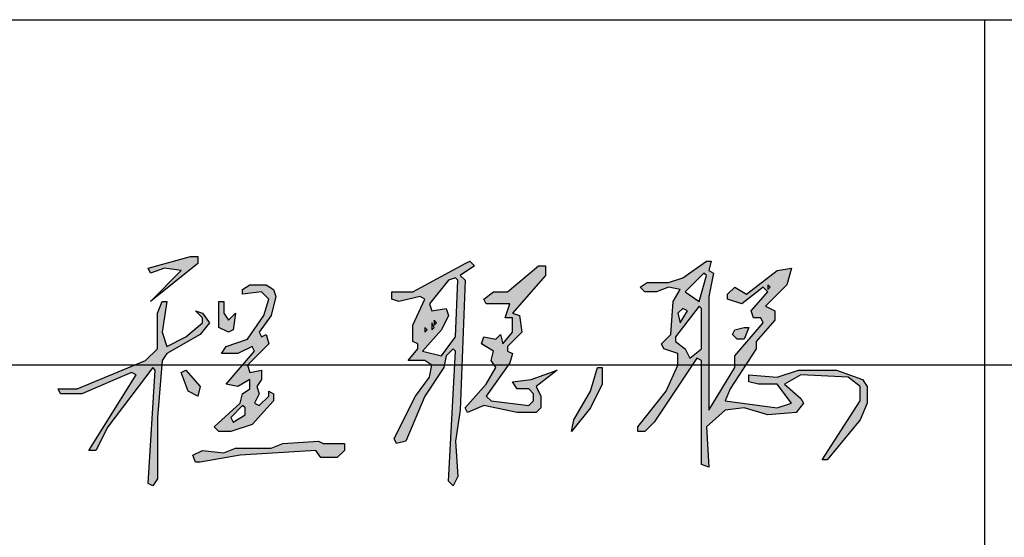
# Model space of a CAD drawing. Extents: x 427948 to 764348, y 274849 to 601549.
# Tile 25 of 212: x 431815 to 433812, y 598099 to 599149. Entities that reach past the tile are written whole.
import ezdxf

# ---------------------------------------------------------------- set-up
doc = ezdxf.new("R2010")
doc.units = 0
doc.header["$LTSCALE"] = 1000
doc.header["$MEASUREMENT"] = 0
doc.layers.get('0').update_dxf_attribs({"linetype": 'CONTINUOUS'})
doc.layers.add('图框', color=4, linetype='CONTINUOUS')

# ---------------------------------------------------------------- blocks, each defined once
blk = doc.blocks.new('A$C51992555')
at = {"linetype": 'Continuous'}
h = blk.add_hatch(color=256, dxfattribs=at)
h.dxf.hatch_style = 1
h.paths.add_polyline_path([(110, 19), (112, 18), (121, 18), (121, 15), (118, 12), (111, 12), (109, 15), (77, 13), (60, 10), (58, 10), (57, 13), (61, 15), (70, 14), (75, 16), (90, 16), (95, 18)])
h.paths.add_polyline_path([(79, 33), (78, 34), (73, 29), (74, 27), (79, 30)], flags=16)
h.paths.add_polyline_path([(52, 48), (54, 49), (60, 42), (59, 38), (55, 40)], flags=17)
h.paths.add_polyline_path([(228, 50), (230, 50), (230, 43), (225, 33), (217, 23), (218, 28), (225, 40)])
h.paths.add_polyline_path([(156, 66), (155, 67), (155, 65)], flags=16)
h.paths.add_polyline_path([(290, 67), (292, 67), (290, 62), (287, 62), (285, 64), (286, 66)], flags=17)
h.paths.add_polyline_path([(159, 67), (158, 69), (158, 66)], flags=16)
h.paths.add_polyline_path([(160, 69), (159, 70), (159, 68)], flags=16)
h.paths.add_polyline_path([(266, 74), (264, 75), (262, 73), (263, 69)], flags=16)
h.paths.add_polyline_path([(272, 75), (271, 76), (261, 63), (261, 61), (265, 58), (267, 54), (272, 58)], flags=16)
h.paths.add_polyline_path([(68, 78), (70, 78), (70, 73), (72, 70), (75, 73), (74, 66), (72, 65), (68, 67)], flags=17)
h.paths.add_polyline_path([(44, 78), (46, 78), (44, 65), (46, 59), (54, 63), (61, 69), (61, 71), (58, 74), (61, 73), (64, 69), (60, 64), (46, 56), (44, 53), (42, 29), (42, 3), (40, 0), (38, 1), (41, 49), (40, 50), (21, 25), (16, 15), (13, 15), (33, 47), (31, 48), (10, 39), (1, 39), (0, 41), (8, 41), (37, 53), (42, 58), (42, 73)])
h.paths.add_polyline_path([(301, 84), (300, 85), (300, 83)], flags=16)
h.paths.add_polyline_path([(81, 85), (88, 85), (91, 83), (92, 80), (90, 72), (85, 65), (86, 63), (88, 64), (89, 60), (80, 51), (81, 48), (86, 49), (86, 45), (84, 42), (85, 39), (83, 35), (85, 34), (89, 38), (89, 40), (91, 39), (91, 36), (82, 26), (73, 23), (68, 23), (66, 25), (77, 35), (78, 39), (81, 41), (81, 45), (76, 42), (71, 43), (83, 57), (82, 59), (76, 56), (69, 56), (71, 59), (80, 62), (87, 72), (89, 79), (86, 82), (78, 81), (78, 83)])
h.paths.add_polyline_path([(169, 87), (168, 88), (165, 87), (157, 77), (158, 74), (164, 75), (165, 72), (162, 66), (154, 57), (162, 55), (168, 63)], flags=16)
h.paths.add_polyline_path([(274, 89), (273, 90), (265, 82), (271, 78)], flags=16)
h.paths.add_polyline_path([(203, 93), (206, 93), (206, 89), (192, 73), (195, 72), (196, 65), (190, 59), (190, 57), (192, 56), (191, 52), (181, 38), (183, 36), (199, 34), (201, 36), (201, 39), (199, 41), (194, 41), (192, 44), (200, 45), (211, 49), (202, 42), (204, 38), (204, 33), (202, 31), (194, 31), (180, 34), (173, 31), (172, 33), (181, 43), (185, 50), (183, 53), (184, 57), (179, 60), (180, 63), (185, 62), (187, 64), (188, 60), (192, 65), (192, 71), (189, 71), (191, 77), (181, 77), (180, 79), (184, 82), (190, 82)])
h.paths.add_polyline_path([(172, 94), (174, 95), (176, 93), (170, 89), (172, 87), (170, 32), (168, 19), (169, 4), (167, 0), (165, 2), (168, 57), (167, 58), (164, 55), (163, 50), (155, 38), (147, 19), (143, 18), (142, 20), (151, 38), (157, 46), (158, 51), (155, 53), (148, 53), (152, 58), (152, 60), (150, 61), (150, 68), (155, 79), (153, 80), (144, 78), (141, 79), (141, 82), (150, 82)])
h.paths.add_polyline_path([(274, 95), (276, 95), (275, 91), (277, 90), (275, 80), (275, 32), (286, 50), (286, 55), (298, 69), (297, 71), (294, 71), (293, 74), (300, 82), (298, 84), (289, 77), (283, 79), (283, 81), (286, 84), (291, 81), (304, 91), (310, 92), (308, 85), (299, 76), (303, 74), (303, 70), (295, 61), (295, 58), (284, 41), (282, 36), (304, 33), (310, 35), (304, 43), (296, 43), (292, 44), (292, 47), (304, 46), (313, 49), (329, 49), (340, 45), (342, 42), (342, 35), (339, 28), (325, 11), (323, 11), (339, 36), (339, 42), (334, 46), (314, 47), (307, 43), (314, 37), (315, 35), (312, 31), (300, 30), (290, 33), (282, 32), (274, 25), (275, 8), (272, 9), (272, 53), (270, 54), (252, 27), (248, 23), (245, 23), (245, 25), (257, 40), (262, 51), (262, 56), (256, 58), (255, 60), (259, 64), (260, 78), (263, 83), (258, 84), (253, 82), (248, 82), (246, 84), (249, 86), (258, 86), (264, 88)])
h.paths.add_polyline_path([(56, 97), (59, 97), (59, 94), (39, 78), (52, 91), (45, 92), (39, 90), (38, 92)])
for points in [[(56, 97), (59, 97), (59, 94), (39, 78), (52, 91), (45, 92), (39, 90), (38, 92), (56, 97)], [(172, 94), (174, 95), (176, 93), (170, 89), (172, 87), (170, 32), (168, 19), (169, 4), (167, 0), (165, 2), (168, 57), (167, 58), (164, 55), (163, 50), (155, 38), (147, 19), (143, 18), (142, 20), (151, 38), (157, 46), (158, 51), (155, 53), (148, 53), (152, 58), (152, 60), (150, 61), (150, 68), (155, 79), (153, 80), (144, 78), (141, 79), (141, 82), (150, 82), (172, 94)], [(203, 93), (206, 93), (206, 89), (192, 73), (195, 72), (196, 65), (190, 59), (190, 57), (192, 56), (191, 52), (181, 38), (183, 36), (199, 34), (201, 36), (201, 39), (199, 41), (194, 41), (192, 44), (200, 45), (211, 49), (202, 42), (204, 38), (204, 33), (202, 31), (194, 31), (180, 34), (173, 31), (172, 33), (181, 43), (185, 50), (183, 53), (184, 57), (179, 60), (180, 63), (185, 62), (187, 64), (188, 60), (192, 65), (192, 71), (189, 71), (191, 77), (181, 77), (180, 79), (184, 82), (190, 82), (203, 93)], [(274, 95), (276, 95), (275, 91), (277, 90), (275, 80), (275, 32), (286, 50), (286, 55), (298, 69), (297, 71), (294, 71), (293, 74), (300, 82), (298, 84), (289, 77), (283, 79), (283, 81), (286, 84), (291, 81), (304, 91), (310, 92), (308, 85), (299, 76), (303, 74), (303, 70), (295, 61), (295, 58), (284, 41), (282, 36), (304, 33), (310, 35), (304, 43), (296, 43), (292, 44), (292, 47), (304, 46), (313, 49), (329, 49), (340, 45), (342, 42), (342, 35), (339, 28), (325, 11), (323, 11), (339, 36), (339, 42), (334, 46), (314, 47), (307, 43), (314, 37), (315, 35), (312, 31), (300, 30), (290, 33), (282, 32), (274, 25), (275, 8), (272, 9), (272, 53), (270, 54), (252, 27), (248, 23), (245, 23), (245, 25), (257, 40), (262, 51), (262, 56), (256, 58), (255, 60), (259, 64), (260, 78), (263, 83), (258, 84), (253, 82), (248, 82), (246, 84), (249, 86), (258, 86), (264, 88), (274, 95)], [(169, 87), (168, 88), (165, 87), (157, 77), (158, 74), (164, 75), (165, 72), (162, 66), (154, 57), (162, 55), (168, 63), (169, 87)], [(274, 89), (273, 90), (265, 82), (271, 78), (274, 89)], [(81, 85), (88, 85), (91, 83), (92, 80), (90, 72), (85, 65), (86, 63), (88, 64), (89, 60), (80, 51), (81, 48), (86, 49), (86, 45), (84, 42), (85, 39), (83, 35), (85, 34), (89, 38), (89, 40), (91, 39), (91, 36), (82, 26), (73, 23), (68, 23), (66, 25), (77, 35), (78, 39), (81, 41), (81, 45), (76, 42), (71, 43), (83, 57), (82, 59), (76, 56), (69, 56), (71, 59), (80, 62), (87, 72), (89, 79), (86, 82), (78, 81), (78, 83), (81, 85)], [(301, 84), (300, 85), (300, 83), (301, 84)], [(44, 78), (46, 78), (44, 65), (46, 59), (54, 63), (61, 69), (61, 71), (58, 74), (61, 73), (64, 69), (60, 64), (46, 56), (44, 53), (42, 29), (42, 3), (40, 0), (38, 1), (41, 49), (40, 50), (21, 25), (16, 15), (13, 15), (33, 47), (31, 48), (10, 39), (1, 39), (0, 41), (8, 41), (37, 53), (42, 58), (42, 73), (44, 78)], [(68, 78), (70, 78), (70, 73), (72, 70), (75, 73), (74, 66), (72, 65), (68, 67), (68, 78)], [(272, 75), (271, 76), (261, 63), (261, 61), (265, 58), (267, 54), (272, 58), (272, 75)], [(266, 74), (264, 75), (262, 73), (263, 69), (266, 74)], [(156, 66), (155, 67), (155, 65), (156, 66)], [(159, 67), (158, 69), (158, 66), (159, 67)], [(160, 69), (159, 70), (159, 68), (160, 69)], [(290, 67), (292, 67), (290, 62), (287, 62), (285, 64), (286, 66), (290, 67)], [(228, 50), (230, 50), (230, 43), (225, 33), (217, 23), (218, 28), (225, 40), (228, 50)], [(52, 48), (54, 49), (60, 42), (59, 38), (55, 40), (52, 48)], [(79, 33), (78, 34), (73, 29), (74, 27), (79, 30), (79, 33)], [(110, 19), (112, 18), (121, 18), (121, 15), (118, 12), (111, 12), (109, 15), (77, 13), (60, 10), (58, 10), (57, 13), (61, 15), (70, 14), (75, 16), (90, 16), (95, 18), (110, 19)]]:
    blk.add_lwpolyline(points, dxfattribs=at)

msp = doc.modelspace()

# ---------------------------------------------------------------- linework, layer by layer
at = {"layer": '图框'}
for p, q in [((429973, 599149.4), (437573, 599149.4)), ((433773, 597049.4), (433773, 599149.4)), ((429973, 598449.4), (437573, 598449.4))]:
    msp.add_line(p, q, dxfattribs=at)

# ---------------------------------------------------------------- block references
at = {"linetype": 'Continuous', "xscale": 4.799999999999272, "yscale": 4.799999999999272, "zscale": 4.799999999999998}
msp.add_blockref('A$C51992555', (431892.6, 598203.5), dxfattribs=at)

doc.saveas('drawing.dxf')
